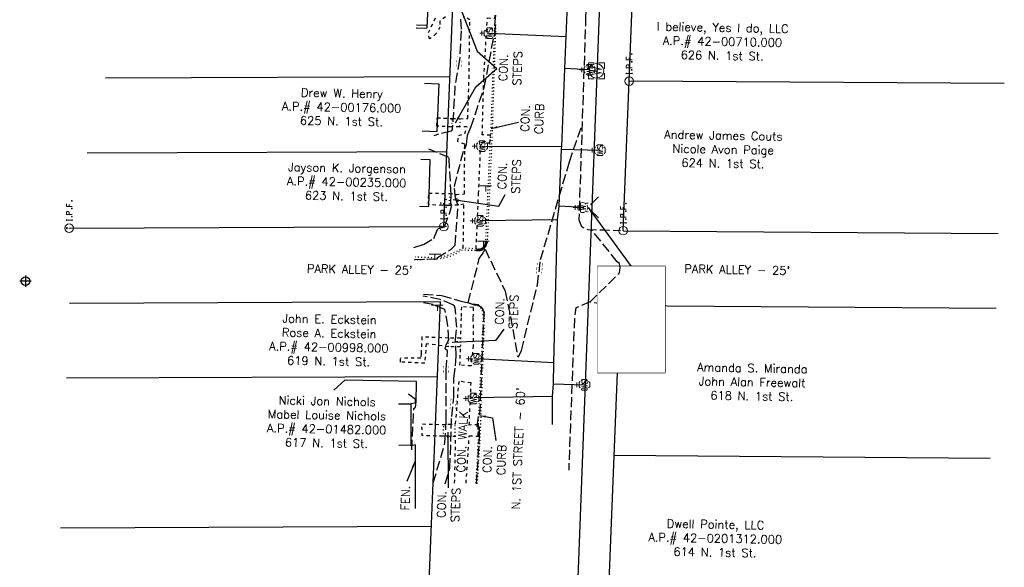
# Model space of a CAD drawing. Extents: x 4660 to 2292870, y 4748 to 270056.
# Tile 3 of 9: x 2292506 to 2292834, y 268726 to 268909. Entities that reach past the tile are written whole.
import ezdxf
from ezdxf.enums import TextEntityAlignment as Align

# ---------------------------------------------------------------- set-up
doc = ezdxf.new("R2010")
doc.units = 0
doc.header["$LTSCALE"] = 20
doc.header["$MEASUREMENT"] = 0
doc.set_wipeout_variables(frame=1)
for name, pattern in [('fenceex', [0]), ('gasex', [0]), ('OhDOT_USTN1', [0.055, 0.014, -0.041]), ('OhDOT_USTN3', [0.22, 0.165, -0.055]), ('OhDOT_USTN5', [0.11, 0.055, -0.055]), ('rowex', [0]), ('waterex', [0])]:
    doc.linetypes.add(name, pattern=pattern)
for name, color, linetype in [('BD_X_Porch_or_Deck', 7, 'Continuous'), ('DV_X_Property_Line', 7, 'Continuous'), ('PV_X_Curb', 120, 'OhDOT_USTN1'), ('PV_X_EOP', 7, 'OhDOT_USTN3'), ('PV_X_Steps', 120, 'OhDOT_USTN1'), ('PV_X_Text', 7, 'Continuous'), ('PV_X_Walk', 120, 'OhDOT_USTN5'), ('RD_X_Fence', 230, 'fenceex'), ('RD_X_Text', 7, 'Continuous'), ('RW_X_Fee_RW', 6, 'rowex'), ('SN_X_Public', 3, 'Continuous'), ('SV_X_Control_Cells_Found', 7, 'Continuous'), ('SV_X_Mon_Cells_Found', 7, 'Continuous'), ('SV_X_Text', 7, 'Continuous'), ('UT_X_Gas', 2, 'gasex'), ('UT_X_Water', 133, 'waterex'), ('UT_X_Water_Cells', 133, 'Continuous')]:
    doc.layers.add(name, color=color, linetype=linetype)
for name, color, linetype, transparency in [('DT_X_Contour_Major', 132, 'OhDOT_USTN3', 0.5), ('DT_X_Contour_Minor', 136, 'OhDOT_USTN3', 0.5), ('DT_X_User_Label_current', 6, 'Continuous', 0.5)]:
    doc.layers.add(name, color=color, linetype=linetype, transparency=transparency)
doc.styles.add('SHR', font='SIMPLEX', dxfattribs={"height": 0.75})
doc.styles.get("Standard").update_dxf_attribs({"font": 'arial.ttf'})
doc.dimstyles.get("Standard").update_dxf_attribs({"dimtxt": 0.18, "dimasz": 0.18, "dimexe": 0.18, "dimexo": 0.0625, "dimgap": 0.09, "dimtad": 0, "dimtih": 1, "dimtoh": 1, "dimdec": 4, "dimzin": 0, "dimdsep": 46, "dimtxsty": 'Standard', "dimcen": 0.09, "dimadec": 0, "dimazin": 0, "dimtfac": 1, "dimtdec": 4, "dimtofl": 0, "dimtmove": 0, "dimatfit": 3, "dimfxl": 1, "dimtolj": 1, "dimtzin": 0, "dimarcsym": 0})

# ---------------------------------------------------------------- blocks, each defined once
blk = doc.blocks.new('SPT11')
at = {"color": 0, "linetype": 'Continuous'}
for p, q in [((0.5, 0), (-0.5, 0)), ((0, -0.5), (0, 0.5))]:
    blk.add_line(p, q, dxfattribs=at)
blk.add_circle((0, 0), 0.375, dxfattribs=at)
blk = doc.blocks.new('IPID')
at = {"layer": 'SV_X_Mon_Cells_Found', "color": 2, "linetype": 'Continuous', "lineweight": 0}
blk.add_line((0, 0.006), (0, -0.038), dxfattribs=at)
at = {"layer": 'SV_X_Mon_Cells_Found', "color": 2, "linetype": 'Continuous', "lineweight": 0, "flags": 128}
for points in [[(0.102, 0.04), (0.119, 0.04)], [(0.11, -0.04), (0.11, 0.04)], [(0.189, -0.04), (0.189, 0.04), (0.215, 0.04), (0.218, 0.039), (0.222, 0.038), (0.223, 0.037), (0.225, 0.036), (0.227, 0.032), (0.229, 0.029), (0.23, 0.024), (0.23, 0.017), (0.229, 0.014), (0.228, 0.01), (0.226, 0.006), (0.224, 0.004), (0.222, 0.003), (0.219, 0.002), (0.215, 0.001), (0.189, 0.001)], [(0.339, 0.04), (0.301, 0.04), (0.301, -0.04)], [(0.301, 0.001), (0.328, 0.001)], [(0.102, -0.04), (0.119, -0.04)], [(0.158, -0.029), (0.161, -0.029), (0.163, -0.031), (0.164, -0.033), (0.164, -0.036), (0.163, -0.039), (0.161, -0.04), (0.158, -0.04), (0.157, -0.039), (0.155, -0.036), (0.155, -0.033), (0.157, -0.031), (0.158, -0.029)], [(0.271, -0.029), (0.273, -0.029), (0.275, -0.031), (0.277, -0.033), (0.277, -0.036), (0.275, -0.039), (0.273, -0.04), (0.271, -0.04), (0.269, -0.039), (0.267, -0.036), (0.267, -0.033), (0.269, -0.031), (0.271, -0.029)], [(0.378, -0.029), (0.381, -0.029), (0.383, -0.031), (0.384, -0.033), (0.384, -0.036), (0.383, -0.039), (0.381, -0.04), (0.378, -0.04), (0.377, -0.039), (0.375, -0.036), (0.375, -0.033), (0.377, -0.031), (0.378, -0.029)]]:
    blk.add_lwpolyline(points, dxfattribs=at)
at = {"layer": 'SV_X_Mon_Cells_Found', "color": 2, "linetype": 'Continuous', "lineweight": 0}
for centre, radius in [((0, 0), 0.06), ((0, 0.033), 0.008)]:
    blk.add_circle(centre, radius, dxfattribs=at)
blk = doc.blocks.new('IPF')
at = {"layer": 'SV_X_Mon_Cells_Found', "color": 7, "linetype": 'Continuous', "lineweight": 0, "flags": 128}
for points in [[(0.101, 0.04), (0.118, 0.04)], [(0.11, -0.04), (0.11, 0.04)], [(0.188, -0.04), (0.188, 0.04), (0.214, 0.04), (0.217, 0.039), (0.221, 0.038), (0.223, 0.037), (0.224, 0.036), (0.226, 0.032), (0.228, 0.029), (0.229, 0.024), (0.229, 0.017), (0.229, 0.014), (0.227, 0.01), (0.225, 0.006), (0.223, 0.004), (0.221, 0.003), (0.219, 0.002), (0.214, 0.001), (0.188, 0.001)], [(0.338, 0.04), (0.3, 0.04), (0.3, -0.04)], [(0.3, 0.001), (0.327, 0.001)], [(0.101, -0.04), (0.118, -0.04)], [(0.157, -0.029), (0.16, -0.029), (0.162, -0.031), (0.164, -0.033), (0.164, -0.036), (0.162, -0.039), (0.16, -0.04), (0.157, -0.04), (0.156, -0.039), (0.154, -0.036), (0.154, -0.033), (0.156, -0.031), (0.157, -0.029)], [(0.27, -0.029), (0.273, -0.029), (0.274, -0.031), (0.276, -0.033), (0.276, -0.036), (0.274, -0.039), (0.273, -0.04), (0.27, -0.04), (0.268, -0.039), (0.267, -0.036), (0.267, -0.033), (0.268, -0.031), (0.27, -0.029)], [(0.377, -0.029), (0.38, -0.029), (0.382, -0.031), (0.383, -0.033), (0.383, -0.036), (0.382, -0.039), (0.38, -0.04), (0.377, -0.04), (0.376, -0.039), (0.374, -0.036), (0.374, -0.033), (0.376, -0.031), (0.377, -0.029)]]:
    blk.add_lwpolyline(points, dxfattribs=at)
at = {"layer": 'SV_X_Mon_Cells_Found', "color": 7, "linetype": 'Continuous', "lineweight": 0}
blk.add_circle((0, 0), 0.06, dxfattribs=at)
blk = doc.blocks.new('SGN1P')
at = {"layer": 'SN_X_Public', "color": 3, "linetype": 'Continuous', "lineweight": 0}
for p, q in [((0, 0), (-0.08, 0)), ((0, 0.08), (0, -0.08))]:
    blk.add_line(p, q, dxfattribs=at)
blk = doc.blocks.new('SIGNPB_PUBLIC SIGN')
at = {"xscale": 12, "yscale": 12, "zscale": 12}
blk.add_blockref('SGN1P', (0, 0), dxfattribs=at)
blk = doc.blocks.new('WM')
at = {"layer": 'UT_X_Water_Cells', "color": 133, "linetype": 'Continuous', "lineweight": 0, "flags": 128}
for points in [[(-0.02, 0.075), (-0.075, 0.075), (-0.075, 0.02)], [(-0.0333, 0.045), (-0.0167, -0.045), (0, 0.045), (0.0167, -0.045), (0.0333, 0.045)], [(0.075, 0.02), (0.075, 0.075), (0.02, 0.075)], [(-0.075, -0.02), (-0.075, -0.075), (-0.02, -0.075)], [(0.02, -0.075), (0.075, -0.075), (0.075, -0.02)]]:
    blk.add_lwpolyline(points, dxfattribs=at)
at = {"layer": 'UT_X_Water_Cells', "color": 133, "linetype": 'Continuous', "lineweight": 0}
blk.add_circle((0, 0), 0.0675, dxfattribs=at)
blk = doc.blocks.new('WME_WATER METER')
at = {"xscale": 12, "yscale": 12, "zscale": 12}
blk.add_blockref('WM', (0, -0.54), dxfattribs=at)
blk = doc.blocks.new('WSS')
at = {"layer": 'UT_X_Water_Cells', "color": 133, "linetype": 'Continuous', "lineweight": 0}
for p, q in [((0, 0.074), (0, 0.138)), ((0.032, 0.106), (-0.032, 0.106)), ((0.02, 0.008), (0.055, -0.01))]:
    blk.add_line(p, q, dxfattribs=at)
at = {"layer": 'UT_X_Water_Cells', "color": 133, "linetype": 'Continuous', "lineweight": 0, "flags": 128}
for points in [[(-0.059, 0.045), (-0.074, 0.03), (-0.074, -0.03), (-0.059, -0.045)], [(-0.055, 0.035), (-0.041, -0.041), (-0.027, 0.035), (-0.013, -0.041), (0.001, 0.035)], [(0.045, 0.059), (0.03, 0.074), (-0.03, 0.074), (-0.045, 0.059)], [(0.059, -0.045), (0.074, -0.03), (0.074, 0.03), (0.059, 0.045)], [(-0.045, -0.059), (-0.03, -0.074), (0.03, -0.074), (0.045, -0.059)]]:
    blk.add_lwpolyline(points, dxfattribs=at)
at = {"layer": 'UT_X_Water_Cells', "color": 133, "linetype": 'Continuous', "lineweight": 0, "extrusion": (0, 0, -1)}
for centre, radius, start, end in [((-0.028, 0.02), 0.0135, 303.6324, 53.7413), ((-0.039, -0.005), 0.04, 61.3463, 118.6537), ((-0.037, -0.009), 0.0316, 235.6037, 316.3305), ((-0.044, -0.022), 0.017, 132.0642, 228.5117)]:
    blk.add_arc(centre, radius, start, end, dxfattribs=at)
blk = doc.blocks.new('WGV')
at = {"layer": 'UT_X_Water_Cells', "color": 133, "linetype": 'Continuous', "lineweight": 0}
for p, q in [((0.032, 0.102), (-0.032, 0.102)), ((0, 0.07), (0, 0.134))]:
    blk.add_line(p, q, dxfattribs=at)
at = {"layer": 'UT_X_Water_Cells', "color": 133, "linetype": 'Continuous', "lineweight": 0, "flags": 128}
blk.add_lwpolyline([(-0.032, 0.041), (-0.016, -0.045), (0, 0.041), (0.016, -0.045), (0.032, 0.041)], dxfattribs=at)
at = {"layer": 'UT_X_Water_Cells', "color": 133, "linetype": 'Continuous', "lineweight": 0, "extrusion": (0, 0, -1)}
blk.add_arc((0, 0), 0.07, 330.0184, 29.9816, dxfattribs=at)
at = {"layer": 'UT_X_Water_Cells', "color": 133, "linetype": 'Continuous', "lineweight": 0}
for start, end in [(60.0184, 120.0157), (330.0184, 29.9816), (239.9843, 299.9816)]:
    blk.add_arc((0, 0), 0.07, start, end, dxfattribs=at)
blk = doc.blocks.new('FH')
at = {"layer": 'UT_X_Water_Cells', "color": 133, "linetype": 'Continuous', "lineweight": 0}
for p, q in [((0, 0.06), (0, 0.146)), ((0.06, 0.103), (-0.06, 0.103)), ((-0.042, -0.042), (-0.146, -0.146)), ((0.042, -0.042), (0.146, -0.146))]:
    blk.add_line(p, q, dxfattribs=at)
for start, end in [(140.021, 184.0629), (68.1395, 112.038), (356.0165, 39.9889), (211.8788, 255.8479), (283.8239, 329.9097)]:
    blk.add_arc((0, 0), 0.06, start, end, dxfattribs=at)
blk = doc.blocks.new('FH_FIRE HYDRANT')
at = {"xscale": 12, "yscale": 12, "zscale": 12}
blk.add_blockref('FH', (0, 0), dxfattribs=at)

msp = doc.modelspace()

# ---------------------------------------------------------------- linework, layer by layer
at = {"layer": 'BD_X_Porch_or_Deck'}
for p, q in [((2292638.24, 268905.88), (2292641.82, 268905.74)), ((2292638.29, 268906.89), (2292641.86, 268906.74)), ((2292640.96, 268887.46), (2292645.78, 268887.25)), ((2292640.26, 268871.51), (2292645.08, 268871.3)), ((2292639.81, 268862.04), (2292642.76, 268861.95)), ((2292639.35, 268846.38), (2292642.29, 268846.29)), ((2292632.29, 268780.47), (2292636.51, 268780.5)), ((2292632.38, 268766.7), (2292636.59, 268766.73))]:
    msp.add_line(p, q, dxfattribs=at)
at = {"layer": 'BD_X_Porch_or_Deck', "flags": 128}
for points in [[(2292642.75, 268928.13), (2292641.82, 268905.74)], [(2292645.78, 268887.25), (2292645.08, 268871.3)], [(2292642.76, 268861.95), (2292642.29, 268846.29)], [(2292636.59, 268766.48), (2292636.51, 268780.5)]]:
    msp.add_lwpolyline(points, dxfattribs=at)
at = {"layer": 'DT_X_Contour_Major', "elevation": 855}
msp.add_lwpolyline([(2292636.75, 268765.12), (2292637.41, 268778.93), (2292637.95, 268779.33), (2292638.11, 268780.15), (2292637.99, 268781.84), (2292635.71, 268783.68)], dxfattribs=at)
at = {"layer": 'DT_X_Contour_Minor', "elevation": 854}
msp.add_lwpolyline([(2292637.39, 268832.55), (2292640.65, 268833.63), (2292644.06, 268835.65), (2292645.34, 268838.64), (2292645.7, 268838.96), (2292647.69, 268839.51), (2292649.29, 268843.87), (2292650.07, 268846.71), (2292649.81, 268847.28), (2292649.9, 268850.32), (2292649.19, 268862.59), (2292642.39, 268865.39)], dxfattribs=at)
at = {"layer": 'DV_X_Property_Line'}
for p, q in [((2292649.47, 268889.5), (2292534.49, 268889.05)), ((2292834.49, 268887.36), (2292709.3, 268888.05)), ((2292648.43, 268864.53), (2292528.47, 268864.06)), ((2292522.44, 268839.06), (2292522.44, 268839.06)), ((2292522.44, 268839.06), (2292522.44, 268839.06)), ((2292521.54, 268789.08), (2292645.33, 268789.56)), ((2292704.32, 268763.28), (2292829.72, 268762.36)), ((2292519.53, 268739.12), (2292643.32, 268739.6))]:
    msp.add_line(p, q, dxfattribs=at)
at = {"layer": 'PV_X_Curb', "flags": 128}
for points in [[(2292664.75, 268906.92), (2292663.46, 268868.63), (2292661.93, 268834.93, -0.464054), (2292658.78, 268831.55), (2292653.51, 268831.7), (2292650.31, 268829.93), (2292647.16, 268828.94), (2292644.29, 268828.7), (2292637.65, 268828.43)], [(2292664.41, 268906.85), (2292663, 268870.05), (2292662.83, 268867.54), (2292661.34, 268834.77, -0.557277), (2292658.24, 268832.14), (2292653.92, 268832.37), (2292650.1, 268830.55), (2292647.11, 268829.39), (2292644.24, 268829.16), (2292637.9, 268829.39)], [(2292658.78, 268813.59, -0.340433), (2292660.97, 268810.28), (2292659.52, 268769.65), (2292658.54, 268753.72)]]:
    msp.add_lwpolyline(points, format="xyb", dxfattribs=at)
at = {"layer": 'PV_X_Curb'}
msp.add_lwpolyline([(2292658.59, 268813.2, -0.299079), (2292660.58, 268810.24), (2292658.88, 268773.41), (2292658.94, 268769.7), (2292658.09, 268753.79)], format="xyb", dxfattribs=at)
for points in [[(2292658.24, 268832.14, 852.39), (2292658.24, 268832.14, 852.39), (2292658.33, 268832.11, 852.39), (2292658.41, 268832.09, 852.39), (2292658.49, 268832.07, 852.38), (2292658.57, 268832.06, 852.38), (2292658.64, 268832.04, 852.38), (2292658.72, 268832.03, 852.38), (2292658.8, 268832.03, 852.37), (2292658.88, 268832.02, 852.37), (2292658.96, 268832.02, 852.37), (2292659.04, 268832.02, 852.37), (2292659.12, 268832.02, 852.36), (2292659.2, 268832.03, 852.36), (2292659.28, 268832.04, 852.36), (2292659.36, 268832.05, 852.36), (2292659.44, 268832.07, 852.35), (2292659.52, 268832.08, 852.35), (2292659.6, 268832.1, 852.35), (2292659.67, 268832.12, 852.35), (2292659.75, 268832.15, 852.34), (2292659.82, 268832.18, 852.34), (2292659.9, 268832.2, 852.34), (2292659.97, 268832.24, 852.34), (2292660.04, 268832.27, 852.33), (2292660.12, 268832.31, 852.33), (2292660.19, 268832.35, 852.33), (2292660.25, 268832.39, 852.33), (2292660.32, 268832.43, 852.32), (2292660.39, 268832.48, 852.32), (2292660.45, 268832.53, 852.32), (2292660.51, 268832.58, 852.32), (2292660.57, 268832.63, 852.31), (2292660.63, 268832.68, 852.31), (2292660.68, 268832.74, 852.31), (2292660.73, 268832.78, 852.31), (2292660.78, 268832.84, 852.32), (2292660.83, 268832.9, 852.32), (2292660.88, 268832.96, 852.32), (2292660.93, 268833.03, 852.33), (2292660.97, 268833.09, 852.33), (2292661.02, 268833.16, 852.33), (2292661.06, 268833.23, 852.34), (2292661.09, 268833.3, 852.34), (2292661.13, 268833.37, 852.34), (2292661.16, 268833.44, 852.35), (2292661.2, 268833.52, 852.35), (2292661.22, 268833.59, 852.36), (2292661.25, 268833.67, 852.36), (2292661.27, 268833.74, 852.36), (2292661.3, 268833.82, 852.37), (2292661.31, 268833.9, 852.37), (2292661.33, 268833.98, 852.37), (2292661.34, 268834.06, 852.38), (2292661.35, 268834.14, 852.38), (2292661.36, 268834.22, 852.38), (2292661.37, 268834.3, 852.39), (2292661.37, 268834.38, 852.39), (2292661.37, 268834.46, 852.4), (2292661.37, 268834.54, 852.4), (2292661.36, 268834.62, 852.4), (2292661.35, 268834.69, 852.41), (2292661.34, 268834.77, 852.41), (2292661.34, 268834.77, 852.41)], [(2292658.28, 268831.68, 852.39), (2292658.4, 268831.63, 852.38), (2292658.49, 268831.61, 852.38), (2292658.58, 268831.6, 852.38), (2292658.68, 268831.59, 852.38), (2292658.77, 268831.58, 852.37), (2292658.87, 268831.57, 852.37), (2292658.96, 268831.57, 852.37), (2292659.06, 268831.57, 852.37), (2292659.15, 268831.58, 852.36), (2292659.25, 268831.58, 852.36), (2292659.34, 268831.59, 852.36), (2292659.43, 268831.61, 852.36), (2292659.53, 268831.62, 852.35), (2292659.62, 268831.64, 852.35), (2292659.71, 268831.67, 852.35), (2292659.8, 268831.69, 852.35), (2292659.89, 268831.72, 852.34), (2292659.98, 268831.75, 852.34), (2292660.07, 268831.79, 852.34), (2292660.16, 268831.83, 852.34), (2292660.25, 268831.87, 852.33), (2292660.33, 268831.91, 852.33), (2292660.41, 268831.96, 852.33), (2292660.49, 268832.01, 852.33), (2292660.57, 268832.06, 852.32), (2292660.65, 268832.12, 852.32), (2292660.73, 268832.17, 852.32), (2292660.8, 268832.23, 852.32), (2292660.87, 268832.29, 852.31), (2292660.94, 268832.36, 852.31), (2292661, 268832.42, 852.31), (2292661.06, 268832.47, 852.31), (2292661.12, 268832.54, 852.32), (2292661.18, 268832.62, 852.32), (2292661.24, 268832.69, 852.32), (2292661.29, 268832.77, 852.33), (2292661.35, 268832.85, 852.33), (2292661.4, 268832.93, 852.33), (2292661.45, 268833.01, 852.34), (2292661.49, 268833.09, 852.34), (2292661.54, 268833.18, 852.34), (2292661.58, 268833.26, 852.35), (2292661.61, 268833.35, 852.35), (2292661.65, 268833.44, 852.36), (2292661.68, 268833.53, 852.36), (2292661.71, 268833.62, 852.36), (2292661.73, 268833.71, 852.37), (2292661.75, 268833.8, 852.37), (2292661.77, 268833.9, 852.37), (2292661.79, 268833.99, 852.38), (2292661.8, 268834.08, 852.38), (2292661.81, 268834.18, 852.38), (2292661.82, 268834.27, 852.39), (2292661.82, 268834.37, 852.39), (2292661.82, 268834.46, 852.4), (2292661.79, 268834.69, 852.41)]]:
    msp.add_polyline3d(points, dxfattribs=at)
at = {"layer": 'PV_X_EOP'}
for points in [[(2292716.82, 269102.36), (2292711.78, 269102.62), (2292705.45, 269101.77), (2292702.77, 269098.42), (2292701.58, 269072.86), (2292698.52, 268991.92), (2292694.78, 268909.76), (2292692.52, 268841.85)], [(2292640.62, 268817.02), (2292646.7, 268816.6), (2292653.1, 268814.74), (2292657.27, 268813.81), (2292658.78, 268813.59)]]:
    msp.add_lwpolyline(points, dxfattribs=at)
at = {"layer": 'PV_X_EOP', "flags": 128}
for points in [[(2292692.52, 268841.85), (2292693.38, 268839.58), (2292695.45, 268838.6), (2292700.69, 268838.46), (2292706.41, 268838.27)], [(2292706.17, 268817.16), (2292705.55, 268813.15), (2292695.9, 268814.37), (2292691.54, 268812.42), (2292691.07, 268809.86), (2292689.11, 268758.31)]]:
    msp.add_lwpolyline(points, dxfattribs=at)
at = {"layer": 'PV_X_Steps'}
for p, q in [((2292649.02, 268799.47), (2292648.99, 268802.37)), ((2292652.96, 268802.31), (2292653.04, 268799.47))]:
    msp.add_line(p, q, dxfattribs=at)
for points in [[(2292650.13, 268872.83), (2292650.22, 268875.63)], [(2292652.8, 268875.55), (2292652.7, 268872.87)], [(2292649.33, 268850.62), (2292649.2, 268846.56)], [(2292651.47, 268850.29), (2292652.27, 268846.73)], [(2292651.28, 268769.69), (2292651.27, 268773.65)]]:
    msp.add_lwpolyline(points, dxfattribs=at)
at = {"layer": 'PV_X_Steps', "flags": 128}
msp.add_lwpolyline([(2292651.27, 268773.65), (2292647.35, 268773.45), (2292647.18, 268769.74), (2292651.28, 268769.69)], dxfattribs=at)
at = {"layer": 'PV_X_Text'}
for p, q in [((2292658.58, 268898.1), (2292665.1, 268892.28)), ((2292658.1, 268886.24), (2292665.1, 268892.28)), ((2292665.77, 268846.38), (2292667.91, 268850.24)), ((2292664.9, 268801.7), (2292667.53, 268805.34)), ((2292663.65, 268775.83), (2292664.8, 268768.23))]:
    msp.add_line(p, q, dxfattribs=at)
at = {"layer": 'PV_X_Walk'}
for points in [[(2292658.24, 268832.14), (2292659.04, 268850.52), (2292659.8, 268867.61), (2292662.83, 268867.54), (2292663, 268870.05), (2292660.27, 268870.19), (2292660.78, 268889.09), (2292661.99, 268909.21), (2292664.54, 268909.05), (2292664.61, 268912.4), (2292662.08, 268912.18), (2292662.92, 268929.08)], [(2292647.95, 268909.59), (2292646.1, 268908.04), (2292646.15, 268906.15), (2292644.93, 268903.94), (2292642.68, 268902.18), (2292642.29, 268904.27), (2292644.76, 268909.39)], [(2292653.92, 268832.37), (2292654.17, 268847.09), (2292652.27, 268846.73), (2292649.2, 268846.56), (2292642.32, 268846.89), (2292642.42, 268850.73), (2292649.33, 268850.62), (2292651.47, 268850.29), (2292654.3, 268850.47), (2292654.46, 268867.07), (2292652.1, 268867.94), (2292652.41, 268870.01), (2292654.48, 268870.6), (2292655.2, 268872.86), (2292652.7, 268872.87), (2292650.13, 268872.83), (2292645.12, 268873.1), (2292645.19, 268875.86), (2292650.22, 268875.63), (2292652.8, 268875.55), (2292655.43, 268875.62), (2292655.87, 268889.07), (2292656.12, 268908.57), (2292654.98, 268909.27)], [(2292657.26, 268812.59), (2292653.29, 268812.84), (2292653.19, 268809.19), (2292652.96, 268802.31), (2292648.99, 268802.37), (2292640.11, 268802.79), (2292639.89, 268797.24), (2292639.79, 268795.7), (2292632.97, 268795.7)], [(2292657.26, 268812.59), (2292657.16, 268809), (2292657.25, 268799.91), (2292656.58, 268793.08), (2292652.82, 268793.33)], [(2292652.82, 268793.33), (2292653.04, 268799.47), (2292649.02, 268799.47), (2292641.56, 268800.51), (2292641.08, 268794.01), (2292633.02, 268794.36), (2292632.97, 268795.7)], [(2292654.88, 268753.96), (2292655.94, 268769.75), (2292658.94, 268769.7), (2292658.88, 268773.41), (2292655.92, 268773.38), (2292656.55, 268787.48), (2292652.41, 268787.95)]]:
    msp.add_lwpolyline(points, dxfattribs=at)
at = {"layer": 'PV_X_Walk', "flags": 128}
msp.add_lwpolyline([(2292652.41, 268787.95), (2292651.27, 268773.65), (2292647.35, 268773.45), (2292640.04, 268773.64), (2292640.08, 268769.99), (2292647.18, 268769.74), (2292651.28, 268769.69), (2292650.94, 268753.57)], dxfattribs=at)
at = {"layer": 'RD_X_Fence'}
for points in [[(2292638.26, 268780.76), (2292638.3, 268787.91), (2292614.36, 268788.35), (2292610.79, 268784.98)], [(2292638.26, 268780.76), (2292636.51, 268780.5)], [(2292638.03, 268745.52), (2292638.03, 268766.76), (2292636.59, 268766.48)]]:
    msp.add_lwpolyline(points, dxfattribs=at)
at = {"layer": 'RW_X_Fee_RW'}
for p, q in [((2292647.4, 268839.55), (2292657.77, 269089.33)), ((2292707.33, 268838.21), (2292717.35, 269090.28)), ((2292522.44, 268839.06), (2292647.4, 268839.55)), ((2292707.33, 268838.21), (2292832.47, 268837.32)), ((2292522.54, 268814.06), (2292646.33, 268814.54)), ((2292636.33, 268565.85), (2292646.33, 268814.54)), ((2292696.28, 268563.44), (2292706.33, 268813.23)), ((2292706.33, 268813.23), (2292831.74, 268812.32))]:
    msp.add_line(p, q, dxfattribs=at)
at = {"layer": 'SV_X_Text'}
msp.add_lwpolyline([(2292698.71, 268790.87), (2292721.26, 268790.87), (2292721.26, 268826.31), (2292698.71, 268826.31)], close=True, dxfattribs=at)
at = {"layer": 'UT_X_Gas'}
msp.add_lwpolyline([(2292686.28, 268563.44), (2292701.57, 268969.84), (2292706.35, 269090.28)], dxfattribs=at)
at = {"layer": 'UT_X_Water'}
for p, q in [((2292662.72, 268904.07), (2292688.3, 268903.02)), ((2292696.06, 268891.91), (2292687.86, 268892.27)), ((2292660.23, 268866.42), (2292686.83, 268866.32)), ((2292686.77, 268865.44), (2292699.52, 268865.06)), ((2292693.77, 268845.92), (2292685.95, 268846.35)), ((2292685.36, 268841.85), (2292659.58, 268841.48)), ((2292684.11, 268794.11), (2292658.27, 268795.45)), ((2292684.08, 268787.13), (2292694.36, 268786.82)), ((2292683.66, 268782.91), (2292657.62, 268782.4))]:
    msp.add_line(p, q, dxfattribs=at)
at = {"layer": 'UT_X_Water', "flags": 128}
msp.add_lwpolyline([(2292683.71, 268773.53), (2292683.66, 268782.91), (2292684.08, 268787.13), (2292684.11, 268794.11), (2292685.36, 268841.85), (2292685.95, 268846.35), (2292686.77, 268865.44), (2292686.83, 268866.32), (2292687.86, 268892.27), (2292689.73, 268937.82), (2292689.86, 268941.32), (2292690.01, 268946.54), (2292690.63, 268968.05), (2292691.28, 268983.9), (2292692.86, 269021.18), (2292693.3, 269035.61), (2292694.49, 269060.6), (2292695.08, 269083.38), (2292697.06, 269132.97), (2292698.3, 269169.49), (2292698.55, 269173.67), (2292698.72, 269194.61), (2292699.27, 269205.03), (2292700.19, 269232.28), (2292702.88, 269290.43), (2292704.73, 269331.16), (2292705.48, 269354.85), (2292707.21, 269398.54), (2292707.65, 269410.56), (2292708.73, 269468.23), (2292708.76, 269468.9), (2292709.97, 269496.73), (2292712.75, 269531.9), (2292714.51, 269575.71), (2292714.59, 269576.91), (2292714.37, 269588.21), (2292715.89, 269614.66), (2292715.94, 269623.28), (2292716.28, 269627.6), (2292716.51, 269631.68), (2292718.45, 269673.77)], dxfattribs=at)

# ---------------------------------------------------------------- block references
at = {"layer": 'SN_X_Public', "xscale": 2, "yscale": 2, "zscale": 2, "rotation": 90}
for p in [(2292661.41, 268853.16, 852.76), (2292660.63, 268834.7, 852.5), (2292644.47, 268830.43, 853.26), (2292645.3, 268813.39, 853.93)]:
    msp.add_blockref('SIGNPB_PUBLIC SIGN', p, dxfattribs=at)
at = {"layer": 'SV_X_Control_Cells_Found', "xscale": 3.84, "yscale": 3.84, "zscale": 3.84, "rotation": 90}
msp.add_blockref('SPT11', (2292507.82, 268821.37, 852.26), dxfattribs=at)
at = {"layer": 'SV_X_Mon_Cells_Found', "xscale": 24, "yscale": 24, "zscale": 24, "rotation": 90}
for name, p in [('IPF', (2292709.3, 268888.05)), ('IPID', (2292522.44, 268839.06)), ('IPID', (2292647.4, 268839.55)), ('IPF', (2292707.33, 268838.21))]:
    msp.add_blockref(name, p, dxfattribs=at)
at = {"layer": 'UT_X_Water_Cells', "rotation": 90}
for name, p, xscale, yscale, zscale in [('WSS', (2292662.72, 268904.07, 853.18), 24, 24, 24), ('WME_WATER METER', (2292696.77, 268891.52, 852.65), 3, 3, 3), ('WSS', (2292696.06, 268891.91, 852.54), 24, 24, 24), ('WSS', (2292660.23, 268866.42, 853.02), 24, 24, 24), ('WSS', (2292699.52, 268865.06, 852.42), 24, 24, 24), ('FH_FIRE HYDRANT', (2292695.55, 268845.97, 854.57), 2, 2, 2), ('WGV', (2292693.77, 268845.92, 852.38), 24, 24, 24), ('WSS', (2292659.58, 268841.48, 852.74), 24, 24, 24), ('WSS', (2292658.27, 268795.45, 852.41), 24, 24, 24), ('WSS', (2292694.36, 268786.82, 852.28), 24, 24, 24), ('WSS', (2292657.33, 268782.19, 852.51), 24, 24, 24)]:
    msp.add_blockref(name, p, dxfattribs=dict(at, xscale=xscale, yscale=yscale, zscale=zscale))

# ---------------------------------------------------------------- texts
at = {"layer": 'DT_X_User_Label_current', "style": 'SHR'}
for s, rotation, p in [('854', 82.7275, (2292652.61, 268894.7)), ('852', 82.8119, (2292679.35, 268825.55)), ('854', 86.9553, (2292648.24, 268792.63)), ('853', 83.5834, (2292650.53, 268780.25))]:
    msp.add_text(s, height=1.6, rotation=rotation, dxfattribs=at).set_placement(p, align=Align.MIDDLE_CENTER)
at = {"layer": 'PV_X_Text', "style": 'SHR'}
msp.add_text('CON. WALK', height=2.8, rotation=87.2367, dxfattribs=at).set_placement((2292654.47, 268757.48))
at = {"layer": 'PV_X_Text', "char_height": 2.8, "attachment_point": 2, "rotation": 87.8327, "style": 'SHR'}
for s, insert in [('CON.\\PSTEPS', (2292665.93, 268892.6)), ('CON.\\PCURB', (2292673.21, 268875.74)), ('CON.\\PSTEPS', (2292665.55, 268856.54)), ('CON.\\PSTEPS', (2292664.68, 268811.37)), ('CON.\\PCURB', (2292660.59, 268761.96)), ('CON.\\PSTEPS', (2292645.31, 268746.94))]:
    msp.add_mtext_dynamic_manual_height_columns(s, width=23.3461, gutter_width=14, heights=[0], dxfattribs=dict(at, insert=insert))
at = {"layer": 'SV_X_Text', "style": 'SHR'}
for s, rotation, p in [("PARK ALLEY - 25'", 358.947, (2292601.72, 268824.2)), ("PARK ALLEY - 25'", 358.947, (2292727.69, 268824.13)), ("N. 1ST STREET - 60'", 87.5929, (2292672.82, 268745.18))]:
    msp.add_text(s, height=2.8, rotation=rotation, dxfattribs=at).set_placement(p)
at = {"layer": 'SV_X_Text', "char_height": 2.8, "attachment_point": 2, "rotation": 358.947, "style": 'SHR'}
for s, width, insert in [('I believe, Yes I do, LLC\\PA.P.# 42-00710.000\\P626 N. 1st St.', 61.3083, (2292740.53, 268907.36)), ('Drew W. Henry\\PA.P.# 42-00176.000\\P625 N. 1st St.', 66.5259, (2292613.47, 268885.46)), ('Andrew James Couts\\PNicole Avon Paige\\P624 N. 1st St.', 61.3083, (2292740.78, 268871.39)), ('Jayson K. Jorgenson\\PA.P.# 42-00235.000\\P623 N. 1st St.', 66.5259, (2292615.14, 268860.51)), ('John E. Eckstein\\PRose A. Eckstein\\PA.P.# 42-00998.000\\P619 N. 1st St.', 66.5259, (2292609.29, 268810.07)), ('Amanda S. Miranda\\PJohn Alan Freewalt\\P618 N. 1st St.', 61.3083, (2292750.43, 268793.77)), ('Nicki Jon Nichols\\PMabel Louise Nichols\\PA.P.# 42-01482.000\\P617 N. 1st St.', 66.5259, (2292608.55, 268782.76)), ('Dwell Pointe, LLC\\PA.P.# 42-0201312.000\\P614 N. 1st St.', 61.3083, (2292738.14, 268741.64))]:
    msp.add_mtext_dynamic_manual_height_columns(s, width=width, gutter_width=1, heights=[0], dxfattribs=dict(at, insert=insert))
at = {"layer": 'SV_X_Text', "insert": (2292710.28, 268825.02), "char_height": 2, "attachment_point": 6, "rotation": 90, "style": 'SHR'}
msp.add_mtext('C.P.#1004\\PPunch Mark "o" open\\Pon fire hydrant flange^JN:268845.9631\'^JE:2292695.5555\'^JEL:854.50\'', dxfattribs=at)

# ---------------------------------------------------------------- leaders
at = {"layer": 'PV_X_Text'}
for points in [[(2292653.46, 268911.26), (2292658.58, 268898.1)], [(2292651.29, 268874.23), (2292658.1, 268886.24)], [(2292663.27, 268872.29), (2292672.37, 268874.42)], [(2292650.55, 268848.65), (2292665.77, 268846.38)], [(2292650.24, 268801.07), (2292664.9, 268801.7)], [(2292659.45, 268776.52), (2292663.65, 268775.83)], [(2292648.8, 268771.01), (2292648.88, 268752.41)]]:
    msp.add_leader(points, dimstyle='Standard', override={"dimscale": 20, "dimtxt": 0.01, "dimasz": 0.1}, dxfattribs=at)
at = {"layer": 'SV_X_Text'}
msp.add_leader([(2292695.56, 268845.96), (2292709.99, 268826.31)], dimstyle='Standard', override={"dimscale": 20, "dimtxt": 0.01, "dimasz": 0.1}, dxfattribs=at)

# ---------------------------------------------------------------- next in the draw order: texts
at = {"layer": 'RD_X_Text', "insert": (2292633.22, 268749.05), "char_height": 2.8, "attachment_point": 2, "rotation": 87.8327, "style": 'SHR', "bg_fill": 2}
msp.add_mtext_dynamic_manual_height_columns('FEN.', width=12.4069, gutter_width=14, heights=[0], dxfattribs=at)

# ---------------------------------------------------------------- next in the draw order: wipeouts: each hides what was drawn before it
for points, layer in [([(2292653.13, 268892.52), (2292653.67, 268896.68), (2292652.08, 268896.88), (2292651.55, 268892.72)], 'DT_X_User_Label_current'), ([(2292679.89, 268823.41), (2292680.4, 268827.49), (2292678.81, 268827.69), (2292678.3, 268823.61)], 'DT_X_User_Label_current'), ([(2292648.92, 268790.49), (2292649.15, 268794.68), (2292647.55, 268794.76), (2292647.33, 268790.58)], 'DT_X_User_Label_current'), ([(2292651.09, 268778.11), (2292651.55, 268782.2), (2292649.96, 268782.38), (2292649.5, 268778.29)], 'DT_X_User_Label_current'), ([(2292698.71, 268790.87), (2292698.71, 268826.31), (2292721.26, 268826.31), (2292721.26, 268790.87)], 'SV_X_Text')]:
    msp.add_wipeout(points).dxf.layer = layer

# ---------------------------------------------------------------- next in the draw order: linework, layer by layer
at = {"layer": 'DT_X_Contour_Minor'}
for points, elevation in [([(2292637.69, 268828.57), (2292645.09, 268828.78), (2292645.35, 268828.94), (2292645.31, 268829.23), (2292649.98, 268832.1), (2292651.23, 268833.41), (2292652.22, 268846.66), (2292651.32, 268849.05), (2292650.97, 268852.99), (2292654.26, 268865.84), (2292654.4, 268865.56), (2292655.03, 268867.01), (2292655.4, 268870.09), (2292656.47, 268872.73), (2292660.92, 268885.99), (2292664.32, 268903.74), (2292664.61, 268903.75), (2292664.7, 268906.88), (2292664.48, 268906.84), (2292664.96, 268912.57)], 853), ([(2292653.02, 268908.78), (2292653.23, 268904.91), (2292652.69, 268895.19), (2292651.17, 268886.55), (2292650.28, 268871.92), (2292649.92, 268871.42), (2292645.62, 268870.42), (2292644.13, 268869.83)], 854), ([(2292658.39, 268753.78), (2292659.36, 268769.79), (2292659.32, 268772.62), (2292658.97, 268772.61), (2292658.55, 268772.94), (2292659.14, 268777.04), (2292659.5, 268777), (2292660.87, 268810.84), (2292660.3, 268812.22), (2292658.89, 268813.4), (2292657.65, 268813.33), (2292655.59, 268814.17), (2292659.27, 268828.9), (2292660.29, 268830.28), (2292661.19, 268832.07), (2292667.93, 268818.01), (2292669.69, 268809.59), (2292672, 268796.31), (2292672.34, 268796.12), (2292673.33, 268798.2), (2292678.67, 268820.15), (2292679.73, 268828.55), (2292689.34, 268861.13), (2292693.58, 268873.44)], 852), ([(2292696.13, 268814.34), (2292706.09, 268824.16), (2292706.26, 268825.95), (2292706.03, 268827.21), (2292705.32, 268827.81), (2292696.7, 268838.56)], 852), ([(2292647.89, 268753.79), (2292649.49, 268759.04), (2292650.07, 268776.21), (2292650.82, 268782.84), (2292650.75, 268789.03), (2292651.35, 268793.13), (2292651.51, 268796.49), (2292651.34, 268801.86), (2292651.76, 268806), (2292651.25, 268812.39), (2292651.03, 268812.99), (2292650.45, 268813.48), (2292646.22, 268815.25), (2292640.43, 268816.39)], 853), ([(2292643.93, 268754.06), (2292647.83, 268767.4), (2292648.26, 268775.25), (2292648.17, 268791.75), (2292648.68, 268798.1), (2292647.84, 268798.78), (2292648.2, 268800.1), (2292649.06, 268801.82), (2292648.78, 268806.56), (2292647.83, 268811.88), (2292643.93, 268813.53), (2292639.82, 268814.29)], 854)]:
    msp.add_lwpolyline(points, dxfattribs=dict(at, elevation=elevation))

# ---------------------------------------------------------------- next in the draw order: leaders
at = {"layer": 'RD_X_Text'}
msp.add_leader([(2292637.87, 268761.27), (2292635.13, 268754.55)], dimstyle='Standard', override={"dimscale": 20, "dimtxt": 0.01, "dimasz": 0.1}, dxfattribs=at)

doc.saveas('drawing.dxf')
